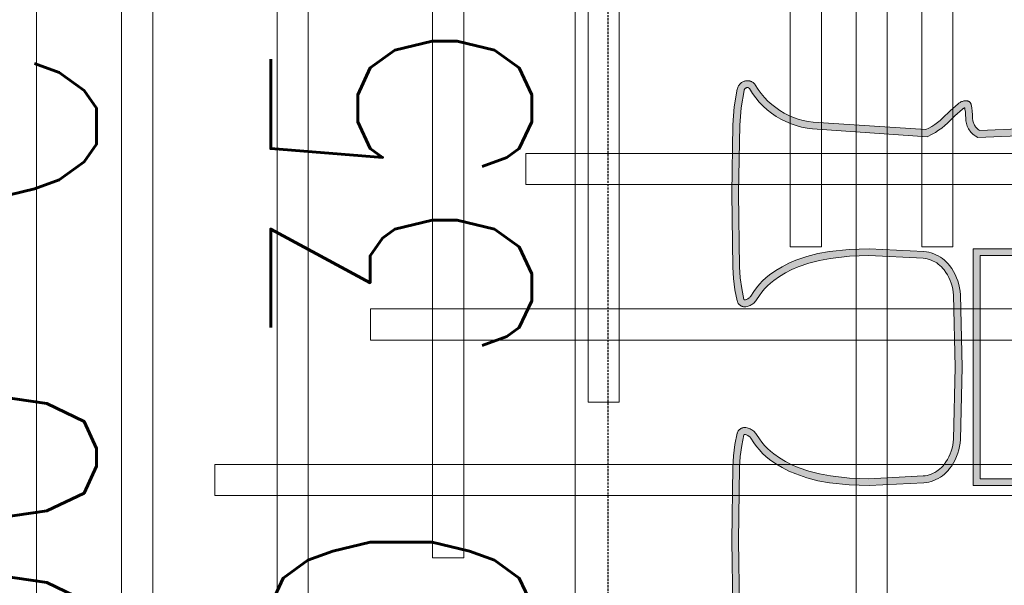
# Model space of a CAD drawing. Header units: millimetres. Extents: x -1097 to 62791, y -9731 to 18031.
# Tile 35 of 59: x 3027 to 3593, y 2170 to 2495. Entities that reach past the tile are written whole.
import ezdxf

# ---------------------------------------------------------------- set-up
doc = ezdxf.new("R2010")
doc.units = ezdxf.units.MM
doc.linetypes.add('DASHED', pattern=[19.05, 12.7, -6.35])
doc.layers.add('ACMV-DUCT-THERMAL-EXT-INS', color=9, linetype='DASHED', true_color=0x808080)
doc.layers.add('RCP LAYOUT', color=9, linetype='Continuous', true_color=0x808080)
doc.layers.add('ACMV-SA-DUCT', color=200, linetype='Continuous', lineweight=20, true_color=0xbf00ff)
doc.layers.add('ACMV-SA-DUCT-TEXT', color=7, linetype='Continuous')
doc.layers.add('Ceiling', color=14, linetype='Continuous', lineweight=9)
doc.layers.add('E Celing Lighting', color=5, linetype='DASHED', lineweight=5)
doc.styles.get("Standard").update_dxf_attribs({"font": 'arial.ttf', "width": 0.8})

# ---------------------------------------------------------------- blocks, each defined once
blk = doc.blocks.new('kuaryfjeh')
at = {"ltscale": 0.25, "true_color": 0x808080}
h = blk.add_hatch(color=8, dxfattribs=at)
h.dxf.hatch_style = 1
h.paths.add_polyline_path([(-75.704, -6.182), (-75.708, -6.18), (-75.711, -6.179), (-76.074, -6.114), (-76.443, -6.085), (-77.981, -6.063), (-79.571, -6.084), (-79.809, -6.099), (-80.044, -6.13), (-80.277, -6.178), (-80.279, -6.179), (-80.281, -6.18), (-80.283, -6.181), (-80.284, -6.183), (-80.285, -6.184), (-80.286, -6.186), (-80.287, -6.189), (-80.288, -6.191), (-80.288, -6.193), (-80.288, -6.196), (-80.285, -6.21), (-80.282, -6.223), (-80.277, -6.236), (-80.272, -6.249), (-80.266, -6.261), (-80.259, -6.272), (-80.251, -6.283), (-80.243, -6.294), (-80.234, -6.304), (-80.225, -6.313), (-80.214, -6.322), (-80.204, -6.33), (-80.108, -6.39), (-80.027, -6.449), (-79.95, -6.514), (-79.877, -6.583), (-79.809, -6.657), (-79.746, -6.735), (-79.652, -6.869), (-79.568, -7.009), (-79.493, -7.155), (-79.429, -7.305), (-79.347, -7.543), (-79.283, -7.786), (-79.238, -8.033), (-79.192, -8.462), (-79.176, -8.894), (-79.235, -10.084), (-79.243, -10.139), (-79.253, -10.193), (-79.268, -10.246), (-79.286, -10.298), (-79.307, -10.348), (-79.332, -10.397), (-79.36, -10.444), (-79.392, -10.489), (-79.426, -10.532), (-79.463, -10.572), (-79.503, -10.61), (-79.545, -10.645), (-79.606, -10.689), (-79.671, -10.729), (-79.738, -10.765), (-79.807, -10.796), (-79.878, -10.822), (-79.951, -10.844), (-80.025, -10.86), (-80.1, -10.872), (-80.175, -10.878), (-81.748, -10.916), (-83.322, -10.878), (-83.397, -10.872), (-83.472, -10.86), (-83.546, -10.844), (-83.619, -10.822), (-83.69, -10.796), (-83.759, -10.765), (-83.826, -10.729), (-83.89, -10.689), (-83.952, -10.645), (-83.994, -10.61), (-84.034, -10.572), (-84.071, -10.532), (-84.105, -10.489), (-84.136, -10.444), (-84.164, -10.397), (-84.189, -10.348), (-84.211, -10.298), (-84.229, -10.246), (-84.243, -10.193), (-84.254, -10.139), (-84.262, -10.084), (-84.32, -8.894), (-84.305, -8.462), (-84.259, -8.033), (-84.213, -7.786), (-84.15, -7.543), (-84.068, -7.305), (-84.003, -7.155), (-83.929, -7.009), (-83.844, -6.869), (-83.751, -6.735), (-83.688, -6.657), (-83.62, -6.583), (-83.547, -6.514), (-83.47, -6.449), (-83.389, -6.39), (-83.293, -6.33), (-83.282, -6.322), (-83.272, -6.313), (-83.263, -6.304), (-83.254, -6.294), (-83.245, -6.283), (-83.238, -6.272), (-83.231, -6.261), (-83.225, -6.249), (-83.219, -6.236), (-83.215, -6.223), (-83.211, -6.21), (-83.209, -6.197), (-83.209, -6.194), (-83.209, -6.192), (-83.209, -6.19), (-83.21, -6.187), (-83.211, -6.185), (-83.212, -6.183), (-83.213, -6.182), (-83.215, -6.18), (-83.217, -6.179), (-83.218, -6.179), (-83.453, -6.13), (-83.688, -6.099), (-83.926, -6.084), (-85.516, -6.063), (-87.001, -6.086), (-87.381, -6.116), (-87.756, -6.18), (-87.76, -6.181), (-87.765, -6.183), (-87.77, -6.185), (-87.775, -6.187), (-87.78, -6.19), (-87.784, -6.193), (-87.789, -6.196), (-87.793, -6.2), (-87.797, -6.204), (-87.8, -6.208), (-87.804, -6.212), (-87.807, -6.217), (-87.809, -6.222), (-87.812, -6.227), (-87.814, -6.232), (-87.816, -6.237), (-87.817, -6.243), (-87.818, -6.246), (-87.818, -6.25), (-87.818, -6.253), (-87.818, -6.257), (-87.818, -6.26), (-87.818, -6.264), (-87.817, -6.267), (-87.816, -6.271), (-87.815, -6.274), (-87.813, -6.277), (-87.812, -6.28), (-87.81, -6.283), (-87.808, -6.286), (-87.806, -6.289), (-87.803, -6.291), (-87.801, -6.294), (-87.798, -6.296), (-87.796, -6.298), (-87.692, -6.364), (-87.595, -6.435), (-87.503, -6.512), (-87.417, -6.596), (-87.336, -6.685), (-87.262, -6.779), (-87.194, -6.878), (-87.133, -6.982), (-87.079, -7.089), (-87.032, -7.2), (-86.992, -7.314), (-86.96, -7.43), (-86.936, -7.548), (-86.92, -7.667), (-86.752, -10.158), (-86.805, -10.264), (-86.846, -10.337), (-86.891, -10.406), (-86.94, -10.473), (-86.993, -10.537), (-87.047, -10.595), (-87.204, -10.759), (-87.353, -10.926), (-87.358, -10.933), (-87.363, -10.94), (-87.367, -10.946), (-87.371, -10.953), (-87.374, -10.961), (-87.377, -10.968), (-87.378, -10.973), (-87.353, -10.978), (-87.287, -10.986), (-87.222, -10.992), (-87.152, -10.993), (-87.126, -10.994), (-87.096, -10.997), (-87.066, -11.002), (-87.036, -11.009), (-87.007, -11.018), (-86.979, -11.028), (-86.951, -11.041), (-86.925, -11.055), (-86.899, -11.071), (-86.874, -11.089), (-86.851, -11.108), (-86.829, -11.129), (-86.808, -11.151), (-86.788, -11.174), (-86.771, -11.198), (-86.732, -11.26), (-86.897, -14.884), (-86.907, -14.969), (-86.923, -15.052), (-86.945, -15.133), (-86.972, -15.213), (-87.005, -15.291), (-87.042, -15.366), (-87.085, -15.439), (-87.132, -15.508), (-87.184, -15.575), (-87.24, -15.637), (-87.3, -15.696), (-87.365, -15.75), (-87.432, -15.8), (-87.503, -15.845), (-87.511, -15.85), (-86.693, -15.903), (-85.516, -15.919), (-84.341, -15.902), (-83.552, -15.848), (-83.571, -15.838), (-83.64, -15.793), (-83.707, -15.744), (-83.77, -15.689), (-83.839, -15.62), (-83.903, -15.546), (-83.962, -15.467), (-84.014, -15.384), (-84.06, -15.297), (-84.1, -15.207), (-84.162, -15.032), (-84.211, -14.853), (-84.248, -14.671), (-84.272, -14.486), (-84.32, -13.444), (-84.32, -11.159), (-79.176, -11.159), (-79.176, -13.444), (-79.225, -14.486), (-79.249, -14.671), (-79.285, -14.853), (-79.335, -15.032), (-79.397, -15.207), (-79.437, -15.297), (-79.483, -15.384), (-79.535, -15.467), (-79.594, -15.546), (-79.658, -15.62), (-79.727, -15.689), (-79.79, -15.744), (-79.856, -15.793), (-79.926, -15.838), (-79.945, -15.848), (-79.156, -15.902), (-77.981, -15.919), (-76.805, -15.903), (-76.005, -15.849), (-76.024, -15.839), (-76.097, -15.793), (-76.166, -15.742), (-76.232, -15.687), (-76.294, -15.627), (-76.351, -15.564), (-76.405, -15.496), (-76.453, -15.425), (-76.497, -15.351), (-76.536, -15.275), (-76.57, -15.195), (-76.598, -15.114), (-76.621, -15.031), (-76.638, -14.946), (-76.65, -14.86), (-76.827, -11.304), (-76.827, -11.251), (-76.793, -11.198), (-76.775, -11.174), (-76.756, -11.15), (-76.735, -11.128), (-76.713, -11.108), (-76.69, -11.089), (-76.665, -11.071), (-76.639, -11.055), (-76.612, -11.041), (-76.585, -11.028), (-76.556, -11.018), (-76.527, -11.009), (-76.498, -11.002), (-76.468, -10.997), (-76.438, -10.994), (-76.412, -10.993), (-76.342, -10.992), (-76.276, -10.986), (-76.211, -10.978), (-76.186, -10.973), (-76.187, -10.968), (-76.19, -10.961), (-76.193, -10.953), (-76.197, -10.946), (-76.201, -10.939), (-76.206, -10.933), (-76.211, -10.926), (-76.359, -10.759), (-76.517, -10.595), (-76.57, -10.538), (-76.622, -10.475), (-76.67, -10.41), (-76.715, -10.342), (-76.755, -10.271), (-76.808, -10.165), (-76.633, -7.713), (-76.616, -7.591), (-76.591, -7.47), (-76.558, -7.352), (-76.517, -7.236), (-76.469, -7.123), (-76.413, -7.013), (-76.35, -6.908), (-76.28, -6.807), (-76.204, -6.711), (-76.121, -6.62), (-76.033, -6.535), (-75.939, -6.456), (-75.84, -6.384), (-75.731, -6.314), (-75.725, -6.31), (-75.719, -6.305), (-75.714, -6.3), (-75.709, -6.295), (-75.704, -6.289), (-75.7, -6.283), (-75.696, -6.276), (-75.692, -6.27), (-75.689, -6.263), (-75.687, -6.256), (-75.685, -6.249), (-75.683, -6.241), (-75.682, -6.234), (-75.682, -6.226), (-75.681, -6.217), (-75.682, -6.212), (-75.683, -6.206), (-75.685, -6.201), (-75.688, -6.196), (-75.691, -6.192), (-75.695, -6.188), (-75.699, -6.185)], flags=16)
h.paths.add_polyline_path([(-75.882, -15.745), (-75.813, -15.777), (-75.742, -15.803), (-75.667, -15.826), (-75.664, -15.827), (-75.661, -15.829), (-75.658, -15.83), (-75.656, -15.832), (-75.653, -15.834), (-75.651, -15.836), (-75.648, -15.838), (-75.646, -15.84), (-75.644, -15.843), (-75.642, -15.845), (-75.641, -15.848), (-75.639, -15.851), (-75.638, -15.854), (-75.637, -15.857), (-75.636, -15.86), (-75.635, -15.863), (-75.635, -15.866), (-75.635, -15.87), (-75.635, -15.873), (-75.635, -15.876), (-75.635, -15.879), (-75.636, -15.882), (-75.636, -15.885), (-75.638, -15.888), (-75.639, -15.891), (-75.64, -15.894), (-75.642, -15.897), (-75.643, -15.9), (-75.645, -15.902), (-75.648, -15.905), (-75.65, -15.907), (-75.652, -15.909), (-75.655, -15.911), (-75.657, -15.913), (-75.66, -15.914), (-75.663, -15.916), (-75.737, -15.945), (-75.813, -15.968), (-75.891, -15.986), (-75.97, -15.997), (-76.799, -16.053), (-77.981, -16.069), (-79.162, -16.052), (-79.985, -15.996), (-80.045, -15.987), (-80.105, -15.975), (-80.164, -15.958), (-80.221, -15.937), (-80.277, -15.913), (-80.28, -15.911), (-80.283, -15.909), (-80.285, -15.908), (-80.288, -15.905), (-80.29, -15.903), (-80.292, -15.901), (-80.294, -15.898), (-80.296, -15.896), (-80.298, -15.893), (-80.299, -15.89), (-80.301, -15.887), (-80.302, -15.884), (-80.303, -15.881), (-80.304, -15.878), (-80.304, -15.875), (-80.305, -15.872), (-80.305, -15.868), (-80.305, -15.865), (-80.304, -15.862), (-80.304, -15.859), (-80.303, -15.856), (-80.302, -15.852), (-80.301, -15.849), (-80.3, -15.847), (-80.298, -15.844), (-80.296, -15.841), (-80.295, -15.838), (-80.293, -15.836), (-80.29, -15.833), (-80.288, -15.831), (-80.286, -15.829), (-80.283, -15.827), (-80.28, -15.826), (-80.277, -15.824), (-80.274, -15.823), (-80.271, -15.822), (-80.268, -15.821), (-80.199, -15.8), (-80.132, -15.774), (-80.066, -15.744), (-80.003, -15.709), (-79.942, -15.67), (-79.884, -15.627), (-79.829, -15.579), (-79.768, -15.518), (-79.711, -15.452), (-79.659, -15.382), (-79.613, -15.309), (-79.572, -15.232), (-79.537, -15.152), (-79.478, -14.987), (-79.431, -14.818), (-79.397, -14.647), (-79.374, -14.473), (-79.326, -13.441), (-79.326, -11.309), (-84.17, -11.309), (-84.17, -13.441), (-84.122, -14.473), (-84.1, -14.647), (-84.065, -14.818), (-84.019, -14.987), (-83.96, -15.152), (-83.925, -15.232), (-83.884, -15.309), (-83.838, -15.382), (-83.786, -15.452), (-83.729, -15.518), (-83.668, -15.579), (-83.613, -15.627), (-83.555, -15.67), (-83.494, -15.709), (-83.431, -15.744), (-83.365, -15.774), (-83.298, -15.8), (-83.228, -15.821), (-83.225, -15.822), (-83.222, -15.823), (-83.219, -15.824), (-83.217, -15.826), (-83.214, -15.827), (-83.211, -15.829), (-83.209, -15.831), (-83.206, -15.833), (-83.204, -15.836), (-83.202, -15.838), (-83.2, -15.841), (-83.199, -15.844), (-83.197, -15.847), (-83.196, -15.849), (-83.195, -15.852), (-83.194, -15.856), (-83.193, -15.859), (-83.192, -15.862), (-83.192, -15.865), (-83.192, -15.868), (-83.192, -15.872), (-83.192, -15.875), (-83.193, -15.878), (-83.194, -15.881), (-83.195, -15.884), (-83.196, -15.887), (-83.197, -15.89), (-83.199, -15.893), (-83.2, -15.896), (-83.202, -15.898), (-83.204, -15.901), (-83.207, -15.903), (-83.209, -15.905), (-83.212, -15.908), (-83.214, -15.909), (-83.217, -15.911), (-83.22, -15.913), (-83.276, -15.937), (-83.333, -15.958), (-83.392, -15.975), (-83.451, -15.987), (-83.512, -15.996), (-84.335, -16.052), (-85.516, -16.069), (-86.699, -16.053), (-87.534, -15.999), (-87.616, -15.987), (-87.698, -15.97), (-87.778, -15.947), (-87.856, -15.919), (-87.859, -15.917), (-87.861, -15.916), (-87.864, -15.914), (-87.866, -15.913), (-87.869, -15.911), (-87.871, -15.909), (-87.873, -15.906), (-87.875, -15.904), (-87.877, -15.902), (-87.879, -15.899), (-87.88, -15.896), (-87.881, -15.893), (-87.882, -15.891), (-87.883, -15.888), (-87.884, -15.885), (-87.885, -15.882), (-87.885, -15.878), (-87.885, -15.875), (-87.885, -15.872), (-87.885, -15.869), (-87.884, -15.866), (-87.883, -15.863), (-87.883, -15.86), (-87.882, -15.857), (-87.88, -15.855), (-87.879, -15.852), (-87.877, -15.849), (-87.875, -15.847), (-87.873, -15.844), (-87.871, -15.842), (-87.869, -15.84), (-87.867, -15.838), (-87.864, -15.836), (-87.862, -15.835), (-87.859, -15.833), (-87.856, -15.832), (-87.853, -15.831), (-87.78, -15.808), (-87.711, -15.782), (-87.644, -15.751), (-87.579, -15.716), (-87.517, -15.676), (-87.458, -15.633), (-87.401, -15.585), (-87.348, -15.533), (-87.299, -15.478), (-87.253, -15.42), (-87.212, -15.359), (-87.174, -15.295), (-87.141, -15.228), (-87.113, -15.16), (-87.089, -15.09), (-87.07, -15.018), (-87.055, -14.945), (-87.046, -14.871), (-86.884, -11.3), (-86.895, -11.283), (-86.907, -11.266), (-86.92, -11.25), (-86.934, -11.235), (-86.949, -11.221), (-86.965, -11.208), (-86.982, -11.196), (-87, -11.185), (-87.018, -11.176), (-87.036, -11.167), (-87.056, -11.16), (-87.075, -11.154), (-87.095, -11.149), (-87.115, -11.146), (-87.136, -11.144), (-87.156, -11.143), (-87.23, -11.141), (-87.303, -11.136), (-87.376, -11.126), (-87.448, -11.113), (-87.455, -11.111), (-87.462, -11.109), (-87.468, -11.107), (-87.474, -11.104), (-87.48, -11.1), (-87.486, -11.097), (-87.492, -11.092), (-87.497, -11.088), (-87.502, -11.083), (-87.507, -11.078), (-87.511, -11.073), (-87.515, -11.067), (-87.519, -11.061), (-87.522, -11.055), (-87.525, -11.049), (-87.527, -11.042), (-87.529, -11.035), (-87.531, -11.028), (-87.532, -11.022), (-87.533, -11.015), (-87.533, -11.008), (-87.532, -10.99), (-87.531, -10.972), (-87.528, -10.955), (-87.524, -10.938), (-87.519, -10.921), (-87.513, -10.904), (-87.506, -10.888), (-87.497, -10.872), (-87.488, -10.857), (-87.478, -10.843), (-87.467, -10.829), (-87.315, -10.658), (-87.156, -10.492), (-87.106, -10.438), (-87.058, -10.381), (-87.014, -10.321), (-86.974, -10.259), (-86.937, -10.194), (-86.905, -10.128), (-87.069, -7.682), (-87.084, -7.573), (-87.106, -7.464), (-87.135, -7.358), (-87.172, -7.254), (-87.215, -7.152), (-87.264, -7.054), (-87.321, -6.959), (-87.383, -6.868), (-87.451, -6.782), (-87.525, -6.7), (-87.604, -6.624), (-87.688, -6.553), (-87.776, -6.488), (-87.88, -6.422), (-87.891, -6.414), (-87.901, -6.405), (-87.911, -6.396), (-87.92, -6.386), (-87.928, -6.376), (-87.936, -6.365), (-87.943, -6.353), (-87.949, -6.341), (-87.954, -6.329), (-87.959, -6.316), (-87.962, -6.304), (-87.965, -6.29), (-87.967, -6.277), (-87.968, -6.264), (-87.968, -6.25), (-87.968, -6.237), (-87.966, -6.224), (-87.964, -6.21), (-87.96, -6.195), (-87.955, -6.181), (-87.949, -6.166), (-87.942, -6.152), (-87.935, -6.139), (-87.926, -6.126), (-87.917, -6.113), (-87.906, -6.101), (-87.896, -6.09), (-87.884, -6.08), (-87.872, -6.071), (-87.859, -6.062), (-87.845, -6.055), (-87.831, -6.048), (-87.817, -6.042), (-87.802, -6.037), (-87.787, -6.033), (-87.4, -5.967), (-87.008, -5.936), (-85.516, -5.913), (-83.92, -5.934), (-83.673, -5.95), (-83.428, -5.982), (-83.185, -6.032), (-83.174, -6.035), (-83.164, -6.039), (-83.153, -6.043), (-83.143, -6.049), (-83.134, -6.054), (-83.124, -6.061), (-83.116, -6.068), (-83.107, -6.076), (-83.1, -6.084), (-83.092, -6.093), (-83.086, -6.102), (-83.08, -6.112), (-83.075, -6.122), (-83.07, -6.132), (-83.066, -6.143), (-83.063, -6.154), (-83.061, -6.165), (-83.059, -6.176), (-83.059, -6.187), (-83.059, -6.199), (-83.059, -6.21), (-83.061, -6.221), (-83.065, -6.245), (-83.072, -6.267), (-83.079, -6.29), (-83.088, -6.311), (-83.099, -6.333), (-83.111, -6.353), (-83.124, -6.372), (-83.139, -6.391), (-83.155, -6.408), (-83.172, -6.425), (-83.19, -6.44), (-83.209, -6.454), (-83.305, -6.515), (-83.378, -6.568), (-83.447, -6.626), (-83.513, -6.688), (-83.574, -6.755), (-83.631, -6.825), (-83.718, -6.951), (-83.797, -7.082), (-83.867, -7.218), (-83.928, -7.359), (-84.006, -7.586), (-84.067, -7.818), (-84.11, -8.055), (-84.155, -8.473), (-84.17, -8.893), (-84.112, -10.07), (-84.106, -10.114), (-84.097, -10.158), (-84.085, -10.201), (-84.071, -10.243), (-84.053, -10.285), (-84.033, -10.324), (-84.01, -10.363), (-83.985, -10.399), (-83.957, -10.434), (-83.927, -10.467), (-83.894, -10.498), (-83.86, -10.526), (-83.807, -10.565), (-83.751, -10.599), (-83.693, -10.63), (-83.633, -10.657), (-83.571, -10.68), (-83.508, -10.699), (-83.444, -10.713), (-83.379, -10.723), (-83.314, -10.728), (-81.748, -10.766), (-80.183, -10.728), (-80.117, -10.723), (-80.052, -10.713), (-79.988, -10.699), (-79.925, -10.68), (-79.864, -10.657), (-79.804, -10.63), (-79.746, -10.599), (-79.69, -10.565), (-79.636, -10.526), (-79.602, -10.498), (-79.57, -10.467), (-79.54, -10.434), (-79.512, -10.399), (-79.487, -10.363), (-79.464, -10.324), (-79.443, -10.285), (-79.426, -10.243), (-79.411, -10.201), (-79.399, -10.158), (-79.391, -10.114), (-79.385, -10.07), (-79.326, -8.893), (-79.341, -8.473), (-79.387, -8.055), (-79.43, -7.818), (-79.491, -7.586), (-79.569, -7.359), (-79.629, -7.218), (-79.699, -7.082), (-79.778, -6.951), (-79.866, -6.825), (-79.923, -6.755), (-79.984, -6.688), (-80.05, -6.626), (-80.119, -6.568), (-80.192, -6.515), (-80.288, -6.454), (-80.307, -6.44), (-80.325, -6.425), (-80.342, -6.408), (-80.358, -6.391), (-80.372, -6.372), (-80.386, -6.353), (-80.398, -6.333), (-80.408, -6.311), (-80.417, -6.29), (-80.425, -6.267), (-80.431, -6.245), (-80.436, -6.221), (-80.437, -6.21), (-80.438, -6.199), (-80.438, -6.187), (-80.437, -6.176), (-80.436, -6.165), (-80.433, -6.154), (-80.43, -6.143), (-80.426, -6.132), (-80.422, -6.122), (-80.417, -6.112), (-80.411, -6.102), (-80.404, -6.093), (-80.397, -6.084), (-80.389, -6.076), (-80.381, -6.068), (-80.372, -6.061), (-80.363, -6.054), (-80.354, -6.049), (-80.344, -6.043), (-80.333, -6.039), (-80.323, -6.035), (-80.312, -6.032), (-80.069, -5.982), (-79.824, -5.95), (-79.577, -5.934), (-77.981, -5.913), (-76.436, -5.935), (-76.055, -5.965), (-75.679, -6.033), (-75.667, -6.036), (-75.655, -6.04), (-75.643, -6.045), (-75.632, -6.05), (-75.621, -6.057), (-75.61, -6.064), (-75.6, -6.072), (-75.591, -6.08), (-75.582, -6.089), (-75.574, -6.099), (-75.566, -6.109), (-75.559, -6.12), (-75.553, -6.131), (-75.547, -6.142), (-75.543, -6.154), (-75.539, -6.166), (-75.536, -6.178), (-75.533, -6.191), (-75.532, -6.204), (-75.531, -6.216), (-75.532, -6.234), (-75.533, -6.251), (-75.536, -6.268), (-75.539, -6.285), (-75.544, -6.302), (-75.55, -6.318), (-75.557, -6.334), (-75.565, -6.35), (-75.574, -6.365), (-75.584, -6.379), (-75.595, -6.392), (-75.606, -6.405), (-75.619, -6.417), (-75.632, -6.428), (-75.646, -6.438), (-75.756, -6.508), (-75.846, -6.574), (-75.932, -6.647), (-76.013, -6.725), (-76.089, -6.808), (-76.159, -6.896), (-76.223, -6.989), (-76.281, -7.086), (-76.333, -7.187), (-76.377, -7.29), (-76.415, -7.397), (-76.445, -7.506), (-76.468, -7.617), (-76.484, -7.729), (-76.656, -10.135), (-76.623, -10.2), (-76.587, -10.263), (-76.547, -10.324), (-76.504, -10.383), (-76.457, -10.439), (-76.408, -10.492), (-76.249, -10.658), (-76.097, -10.829), (-76.086, -10.843), (-76.076, -10.857), (-76.066, -10.872), (-76.058, -10.888), (-76.051, -10.904), (-76.045, -10.921), (-76.04, -10.938), (-76.036, -10.955), (-76.033, -10.972), (-76.031, -10.99), (-76.031, -11.008), (-76.031, -11.015), (-76.032, -11.021), (-76.033, -11.028), (-76.034, -11.035), (-76.036, -11.042), (-76.039, -11.048), (-76.042, -11.055), (-76.045, -11.061), (-76.049, -11.067), (-76.053, -11.073), (-76.057, -11.078), (-76.062, -11.083), (-76.067, -11.088), (-76.072, -11.092), (-76.078, -11.096), (-76.083, -11.1), (-76.09, -11.104), (-76.096, -11.106), (-76.102, -11.109), (-76.109, -11.111), (-76.116, -11.113), (-76.188, -11.126), (-76.261, -11.136), (-76.334, -11.141), (-76.408, -11.143), (-76.428, -11.144), (-76.449, -11.146), (-76.469, -11.149), (-76.489, -11.154), (-76.508, -11.16), (-76.528, -11.167), (-76.546, -11.176), (-76.564, -11.185), (-76.582, -11.196), (-76.599, -11.208), (-76.614, -11.221), (-76.63, -11.235), (-76.644, -11.25), (-76.657, -11.266), (-76.669, -11.282), (-76.677, -11.295), (-76.677, -11.3), (-76.5, -14.846), (-76.49, -14.921), (-76.475, -14.996), (-76.455, -15.069), (-76.43, -15.141), (-76.4, -15.211), (-76.366, -15.279), (-76.327, -15.344), (-76.284, -15.407), (-76.237, -15.467), (-76.186, -15.523), (-76.131, -15.575), (-76.073, -15.624), (-76.012, -15.669), (-75.948, -15.709)])
at = {"layer": 'E Celing Lighting', "color": 8, "true_color": 0x808080}
for points in [[(-79.326, -13.441), (-79.326, -11.309), (-84.17, -11.309), (-84.17, -13.441)], [(-87.046, -14.871), (-86.884, -11.3), (-86.895, -11.283), (-86.907, -11.266), (-86.92, -11.25), (-86.934, -11.235), (-86.949, -11.221), (-86.965, -11.208), (-86.982, -11.196), (-87, -11.185), (-87.018, -11.176), (-87.036, -11.167), (-87.056, -11.16), (-87.075, -11.154), (-87.095, -11.149), (-87.115, -11.146), (-87.136, -11.144), (-87.156, -11.143), (-87.23, -11.141), (-87.303, -11.136), (-87.376, -11.126), (-87.448, -11.113), (-87.455, -11.111), (-87.462, -11.109), (-87.468, -11.107), (-87.474, -11.104), (-87.48, -11.1), (-87.486, -11.097), (-87.492, -11.092), (-87.497, -11.088), (-87.502, -11.083), (-87.507, -11.078), (-87.511, -11.073), (-87.515, -11.067), (-87.519, -11.061), (-87.522, -11.055), (-87.525, -11.049), (-87.527, -11.042), (-87.529, -11.035), (-87.531, -11.028), (-87.532, -11.022), (-87.533, -11.015), (-87.533, -11.008), (-87.532, -10.99), (-87.531, -10.972), (-87.528, -10.955), (-87.524, -10.938), (-87.519, -10.921), (-87.513, -10.904), (-87.506, -10.888), (-87.497, -10.872), (-87.488, -10.857), (-87.478, -10.843), (-87.467, -10.829), (-87.315, -10.658), (-87.156, -10.492), (-87.106, -10.438), (-87.058, -10.381), (-87.014, -10.321), (-86.974, -10.259), (-86.937, -10.194), (-86.905, -10.128), (-87.069, -7.682), (-87.084, -7.573), (-87.106, -7.464), (-87.135, -7.358), (-87.172, -7.254), (-87.215, -7.152), (-87.264, -7.054), (-87.321, -6.959), (-87.383, -6.868), (-87.451, -6.782), (-87.525, -6.7), (-87.604, -6.624), (-87.688, -6.553), (-87.776, -6.488), (-87.88, -6.422), (-87.891, -6.414), (-87.901, -6.405), (-87.911, -6.396), (-87.92, -6.386), (-87.928, -6.376), (-87.936, -6.365), (-87.943, -6.353), (-87.949, -6.341), (-87.954, -6.329), (-87.959, -6.316), (-87.962, -6.304), (-87.965, -6.29), (-87.967, -6.277), (-87.968, -6.264), (-87.968, -6.25), (-87.968, -6.237), (-87.966, -6.224), (-87.964, -6.21), (-87.96, -6.195), (-87.955, -6.181), (-87.949, -6.166), (-87.942, -6.152), (-87.935, -6.139), (-87.926, -6.126), (-87.917, -6.113), (-87.906, -6.101), (-87.896, -6.09), (-87.884, -6.08), (-87.872, -6.071), (-87.859, -6.062), (-87.845, -6.055), (-87.831, -6.048), (-87.817, -6.042), (-87.802, -6.037), (-87.787, -6.033), (-87.4, -5.967), (-87.008, -5.936), (-85.516, -5.913), (-83.92, -5.934), (-83.673, -5.95), (-83.428, -5.982), (-83.185, -6.032), (-83.174, -6.035), (-83.164, -6.039), (-83.153, -6.043), (-83.143, -6.049), (-83.134, -6.054), (-83.124, -6.061), (-83.116, -6.068), (-83.107, -6.076), (-83.1, -6.084), (-83.092, -6.093), (-83.086, -6.102), (-83.08, -6.112), (-83.075, -6.122), (-83.07, -6.132), (-83.066, -6.143), (-83.063, -6.154), (-83.061, -6.165), (-83.059, -6.176), (-83.059, -6.187), (-83.059, -6.199), (-83.059, -6.21), (-83.061, -6.221), (-83.065, -6.245), (-83.072, -6.267), (-83.079, -6.29), (-83.088, -6.311), (-83.099, -6.333), (-83.111, -6.353), (-83.124, -6.372), (-83.139, -6.391), (-83.155, -6.408), (-83.172, -6.425), (-83.19, -6.44), (-83.209, -6.454), (-83.305, -6.515), (-83.378, -6.568), (-83.447, -6.626), (-83.513, -6.688), (-83.574, -6.755), (-83.631, -6.825), (-83.718, -6.951), (-83.797, -7.082), (-83.867, -7.218), (-83.928, -7.359), (-84.006, -7.586), (-84.067, -7.818), (-84.11, -8.055), (-84.155, -8.473), (-84.17, -8.893), (-84.112, -10.07), (-84.106, -10.114), (-84.097, -10.158), (-84.085, -10.201), (-84.071, -10.243), (-84.053, -10.285), (-84.033, -10.324), (-84.01, -10.363), (-83.985, -10.399), (-83.957, -10.434), (-83.927, -10.467), (-83.894, -10.498), (-83.86, -10.526), (-83.807, -10.565), (-83.751, -10.599), (-83.693, -10.63), (-83.633, -10.657), (-83.571, -10.68), (-83.508, -10.699), (-83.444, -10.713), (-83.379, -10.723), (-83.314, -10.728), (-81.748, -10.766), (-80.183, -10.728), (-80.117, -10.723), (-80.052, -10.713), (-79.988, -10.699), (-79.925, -10.68), (-79.864, -10.657), (-79.804, -10.63), (-79.746, -10.599), (-79.69, -10.565), (-79.636, -10.526), (-79.602, -10.498), (-79.57, -10.467), (-79.54, -10.434), (-79.512, -10.399), (-79.487, -10.363), (-79.464, -10.324), (-79.443, -10.285), (-79.426, -10.243), (-79.411, -10.201), (-79.399, -10.158), (-79.391, -10.114), (-79.385, -10.07), (-79.326, -8.893), (-79.341, -8.473), (-79.387, -8.055), (-79.43, -7.818), (-79.491, -7.586), (-79.569, -7.359), (-79.629, -7.218), (-79.699, -7.082), (-79.778, -6.951), (-79.866, -6.825), (-79.923, -6.755), (-79.984, -6.688), (-80.05, -6.626), (-80.119, -6.568), (-80.192, -6.515), (-80.288, -6.454), (-80.307, -6.44), (-80.325, -6.425), (-80.342, -6.408), (-80.358, -6.391), (-80.372, -6.372), (-80.386, -6.353), (-80.398, -6.333), (-80.408, -6.311), (-80.417, -6.29), (-80.425, -6.267), (-80.431, -6.245), (-80.436, -6.221), (-80.437, -6.21), (-80.438, -6.199), (-80.438, -6.187), (-80.437, -6.176), (-80.436, -6.165), (-80.433, -6.154), (-80.43, -6.143), (-80.426, -6.132), (-80.422, -6.122), (-80.417, -6.112), (-80.411, -6.102), (-80.404, -6.093), (-80.397, -6.084), (-80.389, -6.076), (-80.381, -6.068), (-80.372, -6.061), (-80.363, -6.054), (-80.354, -6.049), (-80.344, -6.043), (-80.333, -6.039), (-80.323, -6.035), (-80.312, -6.032), (-80.069, -5.982), (-79.824, -5.95), (-79.577, -5.934), (-77.981, -5.913), (-76.436, -5.935)], [(-76.443, -6.085), (-77.981, -6.063), (-79.571, -6.084), (-79.809, -6.099), (-80.044, -6.13), (-80.277, -6.178), (-80.279, -6.179), (-80.281, -6.18), (-80.283, -6.181), (-80.284, -6.183), (-80.285, -6.184), (-80.286, -6.186), (-80.287, -6.189), (-80.288, -6.191), (-80.288, -6.193), (-80.288, -6.196), (-80.285, -6.21), (-80.282, -6.223), (-80.277, -6.236), (-80.272, -6.249), (-80.266, -6.261), (-80.259, -6.272), (-80.251, -6.283), (-80.243, -6.294), (-80.234, -6.304), (-80.225, -6.313), (-80.214, -6.322), (-80.204, -6.33), (-80.108, -6.39), (-80.027, -6.449), (-79.95, -6.514), (-79.877, -6.583), (-79.809, -6.657), (-79.746, -6.735), (-79.652, -6.869), (-79.568, -7.009), (-79.493, -7.155), (-79.429, -7.305), (-79.347, -7.543), (-79.283, -7.786), (-79.238, -8.033), (-79.192, -8.462), (-79.176, -8.894), (-79.235, -10.084), (-79.243, -10.139), (-79.253, -10.193), (-79.268, -10.246), (-79.286, -10.298), (-79.307, -10.348), (-79.332, -10.397), (-79.36, -10.444), (-79.392, -10.489), (-79.426, -10.532), (-79.463, -10.572), (-79.503, -10.61), (-79.545, -10.645), (-79.606, -10.689), (-79.671, -10.729), (-79.738, -10.765), (-79.807, -10.796), (-79.878, -10.822), (-79.951, -10.844), (-80.025, -10.86), (-80.1, -10.872), (-80.175, -10.878), (-81.748, -10.916), (-83.322, -10.878), (-83.397, -10.872), (-83.472, -10.86), (-83.546, -10.844), (-83.619, -10.822), (-83.69, -10.796), (-83.759, -10.765), (-83.826, -10.729), (-83.89, -10.689), (-83.952, -10.645), (-83.994, -10.61), (-84.034, -10.572), (-84.071, -10.532), (-84.105, -10.489), (-84.136, -10.444), (-84.164, -10.397), (-84.189, -10.348), (-84.211, -10.298), (-84.229, -10.246), (-84.243, -10.193), (-84.254, -10.139), (-84.262, -10.084), (-84.32, -8.894), (-84.305, -8.462), (-84.259, -8.033), (-84.213, -7.786), (-84.15, -7.543), (-84.068, -7.305), (-84.003, -7.155), (-83.929, -7.009), (-83.844, -6.869), (-83.751, -6.735), (-83.688, -6.657), (-83.62, -6.583), (-83.547, -6.514), (-83.47, -6.449), (-83.389, -6.39), (-83.293, -6.33), (-83.282, -6.322), (-83.272, -6.313), (-83.263, -6.304), (-83.254, -6.294), (-83.245, -6.283), (-83.238, -6.272), (-83.231, -6.261), (-83.225, -6.249), (-83.219, -6.236), (-83.215, -6.223), (-83.211, -6.21), (-83.209, -6.197), (-83.209, -6.194), (-83.209, -6.192), (-83.209, -6.19), (-83.21, -6.187), (-83.211, -6.185), (-83.212, -6.183), (-83.213, -6.182), (-83.215, -6.18), (-83.217, -6.179), (-83.218, -6.179), (-83.453, -6.13), (-83.688, -6.099), (-83.926, -6.084), (-85.516, -6.063), (-87.001, -6.086), (-87.381, -6.116), (-87.756, -6.18), (-87.76, -6.181), (-87.765, -6.183), (-87.77, -6.185), (-87.775, -6.187), (-87.78, -6.19), (-87.784, -6.193), (-87.789, -6.196), (-87.793, -6.2), (-87.797, -6.204), (-87.8, -6.208), (-87.804, -6.212), (-87.807, -6.217), (-87.809, -6.222), (-87.812, -6.227), (-87.814, -6.232), (-87.816, -6.237), (-87.817, -6.243), (-87.818, -6.246), (-87.818, -6.25), (-87.818, -6.253), (-87.818, -6.257), (-87.818, -6.26), (-87.818, -6.264), (-87.817, -6.267), (-87.816, -6.271), (-87.815, -6.274), (-87.813, -6.277), (-87.812, -6.28), (-87.81, -6.283), (-87.808, -6.286), (-87.806, -6.289), (-87.803, -6.291), (-87.801, -6.294), (-87.798, -6.296), (-87.796, -6.298), (-87.692, -6.364), (-87.595, -6.435), (-87.503, -6.512), (-87.417, -6.596), (-87.336, -6.685), (-87.262, -6.779), (-87.194, -6.878), (-87.133, -6.982), (-87.079, -7.089), (-87.032, -7.2), (-86.992, -7.314), (-86.96, -7.43), (-86.936, -7.548), (-86.92, -7.667), (-86.752, -10.158), (-86.805, -10.264), (-86.846, -10.337), (-86.891, -10.406), (-86.94, -10.473), (-86.993, -10.537), (-87.047, -10.595), (-87.204, -10.759), (-87.353, -10.926), (-87.358, -10.933), (-87.363, -10.94), (-87.367, -10.946), (-87.371, -10.953), (-87.374, -10.961), (-87.377, -10.968), (-87.378, -10.973), (-87.353, -10.978), (-87.287, -10.986), (-87.222, -10.992), (-87.152, -10.993), (-87.126, -10.994), (-87.096, -10.997), (-87.066, -11.002), (-87.036, -11.009), (-87.007, -11.018), (-86.979, -11.028), (-86.951, -11.041), (-86.925, -11.055), (-86.899, -11.071), (-86.874, -11.089), (-86.851, -11.108), (-86.829, -11.129), (-86.808, -11.151), (-86.788, -11.174), (-86.771, -11.198), (-86.732, -11.26), (-86.897, -14.884)], [(-84.32, -13.444), (-84.32, -11.159), (-79.176, -11.159), (-79.176, -13.444)]]:
    blk.add_lwpolyline(points, dxfattribs=at)
blk = doc.blocks.new('ceiling inst 2')
at = {"color": 8, "lineweight": 0, "ltscale": 0.25, "true_color": 0x808080}
blk.add_lwpolyline([(1722743.061, -79105.617), (1722780.851, -79105.617), (1722780.851, -79060.793), (1722743.061, -79060.793)], close=True, dxfattribs=at)
at = {"layer": 'Ceiling', "color": 8, "lineweight": 0, "ltscale": 0.25, "true_color": 0x808080}
for points in [[(1722761.604, -79108.617), (1722762.308, -79108.617), (1722762.308, -79057.793), (1722761.604, -79057.793)], [(1722778.222, -79105.098), (1722778.926, -79105.098), (1722778.926, -79061.312), (1722778.222, -79061.312)], [(1722774.704, -79101.58), (1722775.407, -79101.58), (1722775.407, -79064.83), (1722774.704, -79064.83)], [(1722771.186, -79098.062), (1722771.889, -79098.062), (1722771.889, -79068.348), (1722771.186, -79068.348)], [(1722776.817, -79069.755), (1722776.817, -79070.459), (1722747.103, -79070.459), (1722747.103, -79069.755)], [(1722767.667, -79094.544), (1722768.371, -79094.544), (1722768.371, -79071.866), (1722767.667, -79071.866)], [(1722773.297, -79073.274), (1722773.297, -79073.977), (1722750.619, -79073.977), (1722750.619, -79073.274)], [(1722760.822, -79091.026), (1722760.118, -79091.026), (1722760.118, -79075.385), (1722760.822, -79075.385)], [(1722763.094, -79091.026), (1722763.797, -79091.026), (1722763.797, -79075.385), (1722763.094, -79075.385)], [(1722769.778, -79076.792), (1722769.778, -79077.496), (1722754.137, -79077.496), (1722754.137, -79076.792)]]:
    blk.add_lwpolyline(points, close=True, dxfattribs=at)
blk = doc.blocks.new('grid 2')
at = {"color": 8, "true_color": 0x808080, "rotation": 180}
blk.add_blockref('ceiling inst 2', (3444354.934, -157847.453), dxfattribs=at)
blk = doc.blocks.new('IRISH HOUSE-RCP LAYOUT')
at = {"xscale": 25.4, "yscale": 25.4, "zscale": 25.4}
blk.add_blockref('grid 2', (-43724944.67, 2003175.56), dxfattribs=at)
at = {"layer": 'E Celing Lighting', "color": 8, "true_color": 0x808080, "xscale": -26.46582335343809, "yscale": 26.46582335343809, "zscale": 26.46582335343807, "rotation": 90}
blk.add_blockref('kuaryfjeh', (3280.06, 132.29), dxfattribs=at)

msp = doc.modelspace()

# ---------------------------------------------------------------- linework, layer by layer
at = {"layer": 'ACMV-DUCT-THERMAL-EXT-INS', "ltscale": 0.1}
msp.add_lwpolyline([(3182.43, -2284.53), (3182.43, -170.54), (3365.57, 285.21), (3365.57, 4300.55, -0.414214), (3546.57, 4481.55), (8213.95, 4481.55), (8358.38, 4337.12)], format="xyb", dxfattribs=at)
at = {"layer": 'ACMV-SA-DUCT'}
msp.add_lwpolyline([(2646.57, 4300.55), (3346.57, 4300.55), (3346.57, 285.21), (2646.57, 285.21)], close=True, dxfattribs=at)

# ---------------------------------------------------------------- block references
at = {"layer": 'RCP LAYOUT'}
msp.add_blockref('IRISH HOUSE-RCP LAYOUT', (0, 0), dxfattribs=at)

# ---------------------------------------------------------------- texts
at = {"layer": 'ACMV-SA-DUCT-TEXT', "insert": (2996.57, 2292.88), "char_height": 150, "attachment_point": 5, "rotation": 90}
msp.add_mtext_dynamic_manual_height_columns('{\\Fromans|c0;SAD 700x250\\P1700 CFM\\PBOD 3550 }', width=1639.9376, gutter_width=1, heights=[0], dxfattribs=at)

doc.saveas('drawing.dxf')
